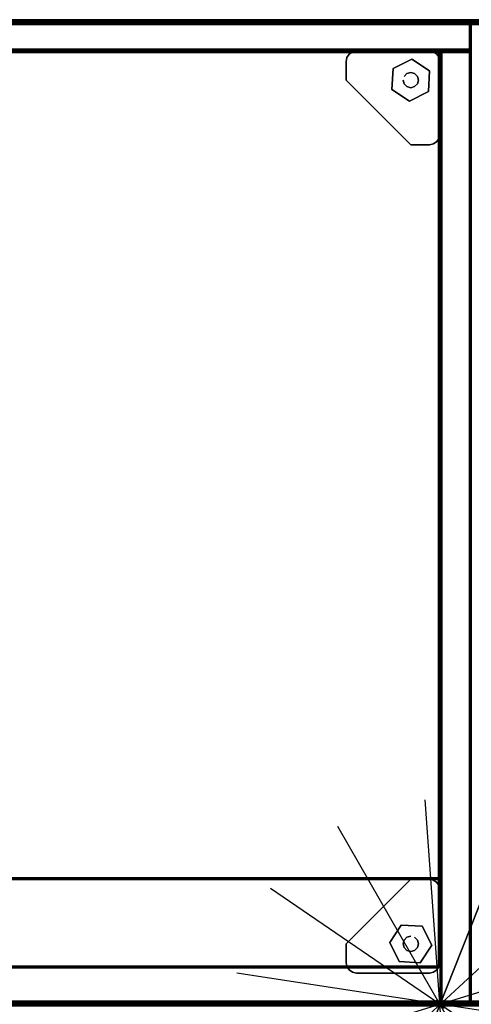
# Model space of a CAD drawing. Header units: inches. Extents: x -28 to 347, y 450 to 546.
# Tile 21 of 30: x 300 to 311, y 522 to 546. Entities that reach past the tile are written whole.
import ezdxf
from ezdxf.enums import TextEntityAlignment as Align

# ---------------------------------------------------------------- set-up
doc = ezdxf.new("R2010")
doc.units = ezdxf.units.IN
doc.header["$MEASUREMENT"] = 0
doc.header["$PDMODE"] = 3
doc.header["$PDSIZE"] = 0.1
for name, color, linetype in [('A-FURN-3-BE_HOLD-BKCASE-BACK-WOOD-TRIM-HORIZONTAL', 37, 'Continuous'), ('A-FURN-3-BE_HOLD-BKCASE-BACK-WOOD-TRIM-VERTICAL', 37, 'Continuous'), ('A-FURN-3-BE_HOLD-BKCASE-BACK-WOOD-VERTICAL', 33, 'Continuous'), ('A-FURN-3-BE_HOLD-BKCASE-BOTTOM-WOOD-HORIZONTAL', 33, 'Continuous'), ('A-FURN-3-BE_HOLD-BKCASE-BOTTOM-WOOD-TRIM-HORIZONTAL', 37, 'Continuous'), ('A-FURN-3-BE_HOLD-BKCASE-BOTTOM-WOOD-TRIM-VERTICAL', 37, 'Continuous'), ('A-FURN-3-BE_HOLD-BKCASE-SHELF-HOLE', 250, 'Continuous'), ('A-FURN-3-BE_HOLD-BKCASE-SHELF-WOOD-HORIZONTAL', 33, 'Continuous'), ('A-FURN-3-BE_HOLD-BKCASE-SHELF-WOOD-TRIM-HORIZONTAL', 37, 'Continuous'), ('A-FURN-3-BE_HOLD-BKCASE-SHELF-WOOD-TRIM-VERTICAL', 37, 'Continuous'), ('A-FURN-3-BE_HOLD-BKCASE-SIDE-WOOD-TRIM-HORIZONTAL', 37, 'Continuous'), ('A-FURN-3-BE_HOLD-BKCASE-SIDE-WOOD-TRIM-VERTICAL', 37, 'Continuous'), ('A-FURN-3-BE_HOLD-BKCASE-SIDE-WOOD-VERTICAL', 33, 'Continuous'), ('A-FURN-3-BE_HOLD-BKCASE-SUPPORT-GLIDE-METAL', 251, 'Continuous'), ('A-FURN-3-BE_HOLD-BKCASE-SUPPORT-PLASTIC', 251, 'Continuous'), ('A-FURN-3-BE_HOLD-BKCASE-TOP-FALSE', 251, 'Continuous'), ('A-FURN-3-BE_HOLD-STOR-TOP-WOOD-HORIZONTAL', 33, 'Continuous'), ('A-FURN-3-BE_HOLD-STOR-TOP-WOOD-TRIM-HORIZONTAL', 37, 'Continuous'), ('A-FURN-3-NODE', 7, 'Continuous'), ('A-FURN-HAWORTH-ATT', 7, 'Continuous')]:
    doc.layers.add(name, color=color, linetype=linetype)

# ---------------------------------------------------------------- blocks, each defined once
blk = doc.blocks.new('NODE-3')
at = {"layer": 'A-FURN-3-NODE'}
for p, q in [((1.096, 4.802), (-1.096, -4.802)), ((-1.096, 4.802), (1.096, -4.802)), ((3.071, 3.851), (-3.071, -3.851)), ((-3.071, 3.851), (3.071, -3.851)), ((4.438, 2.137), (-4.438, -2.137)), ((-4.438, 2.137), (4.438, -2.137)), ((4.926, 0), (-4.926, 0)), ((-4.926, 0), (4.926, 0))]:
    blk.add_line(p, q, dxfattribs=at)
blk.add_point((0, 0), dxfattribs=at)
at = {"layer": 'A-FURN-HAWORTH-ATT', "flags": 1}
for tag, p in [('HAWMC', (0, 0)), ('HAWPN', (0, -0.167)), ('HAWSN', (0, -0.333))]:
    blk.add_attdef(tag, text='', height=0.1, dxfattribs=at).set_placement(p, align=Align.TOP_CENTER)
blk = doc.blocks.new('BMBL-24A8-JYJYS-1HG-3D-3')
at = {"layer": 'A-FURN-3-BE_HOLD-STOR-TOP-WOOD-HORIZONTAL'}
for points in [[(0.04, -0.118, 22.53), (0.04, -23.562, 22.53), (107.93, -23.562, 22.53), (107.93, -0.118, 22.53)], [(107.93, -0.118, 21.35), (107.93, -23.562, 21.35), (0.04, -23.562, 21.35), (0.04, -0.118, 21.35)]]:
    blk.add_3dface(points, dxfattribs=at)
at = {"layer": 'A-FURN-HAWORTH-ATT', "flags": 1}
for tag, p in [('HAWMC', (0, 0)), ('HAWPN', (0, -0.167)), ('HAWSN', (0, -0.333))]:
    blk.add_attdef(tag, text='', height=0.1, dxfattribs=at).set_placement(p, align=Align.TOP_CENTER)
at = {"layer": 'A-FURN-3-BE_HOLD-STOR-TOP-WOOD-TRIM-HORIZONTAL'}
mesh = blk.add_polymesh((4, 10), dxfattribs=at)
for k, corner in enumerate([(0, -0.118, 21.39), (0, -0.088, 21.396), (0, -0.063, 21.413), (0, -0.046, 21.438), (0, -0.04, 21.468), (0, -0.04, 22.412), (0, -0.046, 22.442), (0, -0.063, 22.467), (0, -0.088, 22.484), (0, -0.118, 22.49), (0.04, -0.118, 21.35), (0.04, -0.073, 21.359), (0.04, -0.035, 21.385), (0.04, -0.009, 21.423), (0.04, 0, 21.468), (0.04, 0, 22.412), (0.04, -0.009, 22.457), (0.04, -0.035, 22.495), (0.04, -0.073, 22.521), (0.04, -0.118, 22.53), (107.93, -0.118, 21.35), (107.93, -0.073, 21.359), (107.93, -0.035, 21.385), (107.93, -0.009, 21.423), (107.93, 0, 21.468), (107.93, 0, 22.412), (107.93, -0.009, 22.457), (107.93, -0.035, 22.495), (107.93, -0.073, 22.521), (107.93, -0.118, 22.53), (107.97, -0.118, 21.39), (107.97, -0.088, 21.396), (107.97, -0.063, 21.413), (107.97, -0.046, 21.438), (107.97, -0.04, 21.468), (107.97, -0.04, 22.412), (107.97, -0.046, 22.442), (107.97, -0.063, 22.467), (107.97, -0.088, 22.484), (107.97, -0.118, 22.49)]):
    mesh.set_mesh_vertex(divmod(k, 10), corner)
mesh = blk.add_polymesh((4, 10), dxfattribs=at)
for k, corner in enumerate([(0, -23.562, 22.49), (0, -23.592, 22.484), (0, -23.617, 22.467), (0, -23.634, 22.442), (0, -23.64, 22.412), (0, -23.64, 21.468), (0, -23.634, 21.438), (0, -23.617, 21.413), (0, -23.592, 21.396), (0, -23.562, 21.39), (0.04, -23.562, 22.53), (0.04, -23.607, 22.521), (0.04, -23.645, 22.495), (0.04, -23.671, 22.457), (0.04, -23.68, 22.412), (0.04, -23.68, 21.468), (0.04, -23.671, 21.423), (0.04, -23.645, 21.385), (0.04, -23.607, 21.359), (0.04, -23.562, 21.35), (107.93, -23.562, 22.53), (107.93, -23.607, 22.521), (107.93, -23.645, 22.495), (107.93, -23.671, 22.457), (107.93, -23.68, 22.412), (107.93, -23.68, 21.468), (107.93, -23.671, 21.423), (107.93, -23.645, 21.385), (107.93, -23.607, 21.359), (107.93, -23.562, 21.35), (107.97, -23.562, 22.49), (107.97, -23.592, 22.484), (107.97, -23.617, 22.467), (107.97, -23.634, 22.442), (107.97, -23.64, 22.412), (107.97, -23.64, 21.468), (107.97, -23.634, 21.438), (107.97, -23.617, 21.413), (107.97, -23.592, 21.396), (107.97, -23.562, 21.39)]):
    mesh.set_mesh_vertex(divmod(k, 10), corner)
blk = doc.blocks.new('BB28N-2436-TTPNN-WITH-GLIDES-3D-3')
at = {"layer": 'A-FURN-3-BE_HOLD-BKCASE-BACK-WOOD-TRIM-HORIZONTAL'}
for points in [[(35.92, 0, 1.38), (35.92, -0.04, 1.34), (0.04, -0.04, 1.34), (0.04, 0, 1.38)], [(0.04, 0, 27.925), (0.04, -0.04, 27.965), (35.92, -0.04, 27.965), (35.92, 0, 27.925)], [(35.92, -0.71, 27.965), (35.92, -0.04, 27.965), (0.04, -0.04, 27.965), (0.04, -0.71, 27.965)], [(0.04, -0.75, 1.38), (0.04, -0.71, 1.34), (35.92, -0.71, 1.34), (35.92, -0.75, 1.38)], [(35.92, -0.75, 27.925), (35.92, -0.71, 27.965), (0.04, -0.71, 27.965), (0.04, -0.75, 27.925)]]:
    blk.add_3dface(points, dxfattribs=at)
at = {"layer": 'A-FURN-3-BE_HOLD-BKCASE-BACK-WOOD-TRIM-VERTICAL'}
for points in [[(35.92, -0.04, 1.34), (35.92, 0, 1.38), (35.96, -0.04, 1.38)], [(35.92, -0.04, 27.965), (35.96, -0.04, 27.925), (35.92, 0, 27.925)], [(35.96, -0.04, 1.38), (35.92, 0, 1.38), (35.92, 0, 27.925), (35.96, -0.04, 27.925)], [(35.92, -0.04, 1.34), (35.96, -0.04, 1.38), (35.96, -0.71, 1.38), (35.92, -0.71, 1.34)], [(35.92, -0.71, 27.965), (35.96, -0.71, 27.925), (35.96, -0.04, 27.925), (35.92, -0.04, 27.965)], [(35.96, -0.04, 27.925), (35.96, -0.71, 27.925), (35.96, -0.71, 1.38), (35.96, -0.04, 1.38)], [(35.92, -0.71, 1.34), (35.96, -0.71, 1.38), (35.92, -0.75, 1.38)], [(35.92, -0.71, 27.965), (35.92, -0.75, 27.925), (35.96, -0.71, 27.925)], [(35.92, -0.75, 1.38), (35.96, -0.71, 1.38), (35.96, -0.71, 27.925), (35.92, -0.75, 27.925)]]:
    blk.add_3dface(points, dxfattribs=at)
at = {"layer": 'A-FURN-3-BE_HOLD-BKCASE-BACK-WOOD-VERTICAL'}
for points, invisible_edges in [([(35.92, 0, 27.925), (35.92, 0, 1.38), (0.04, 0, 1.38), (0.04, 0, 27.925)], 5), ([(35.92, -0.75, 27.925), (0.04, -0.75, 27.925), (0.04, -0.75, 1.38), (35.92, -0.75, 1.38)], 10)]:
    blk.add_3dface(points, dxfattribs=dict(at, invisible_edges=invisible_edges))
at = {"layer": 'A-FURN-3-BE_HOLD-BKCASE-BOTTOM-WOOD-HORIZONTAL'}
for points, invisible_edges in [([(0.04, -0.04, 0.59), (35.92, -0.04, 0.59), (35.92, -23.6, 0.59), (0.04, -23.6, 0.59)], 1), ([(35.92, -23.6, 1.34), (35.92, -0.04, 1.34), (0.04, -0.04, 1.34), (0.04, -23.6, 1.34)], 2)]:
    blk.add_3dface(points, dxfattribs=dict(at, invisible_edges=invisible_edges))
at = {"layer": 'A-FURN-3-BE_HOLD-BKCASE-BOTTOM-WOOD-TRIM-HORIZONTAL'}
for points in [[(35.92, 0, 0.63), (35.92, -0.04, 0.59), (0.04, -0.04, 0.59), (0.04, 0, 0.63)], [(0.04, 0, 0.63), (0.04, 0, 1.3), (35.92, 0, 1.3), (35.92, 0, 0.63)], [(35.92, -0.04, 1.34), (35.92, 0, 1.3), (0.04, 0, 1.3), (0.04, -0.04, 1.34)], [(0.04, -23.64, 0.63), (0.04, -23.6, 0.59), (35.92, -23.6, 0.59), (35.92, -23.64, 0.63)], [(0.04, -23.6, 1.34), (0.04, -23.64, 1.3), (35.92, -23.64, 1.3), (35.92, -23.6, 1.34)]]:
    blk.add_3dface(points, dxfattribs=at)
at = {"layer": 'A-FURN-3-BE_HOLD-BKCASE-BOTTOM-WOOD-TRIM-VERTICAL'}
for points in [[(35.96, -0.04, 0.63), (35.92, 0, 0.63), (35.92, 0, 1.3), (35.96, -0.04, 1.3)], [(35.96, -0.04, 1.3), (35.92, 0, 1.3), (35.92, -0.04, 1.34)], [(35.96, -0.04, 0.63), (35.92, -0.04, 0.59), (35.92, 0, 0.63)], [(35.92, -0.04, 0.59), (35.96, -0.04, 0.63), (35.96, -23.6, 0.63), (35.92, -23.6, 0.59)], [(35.92, -23.6, 1.34), (35.96, -23.6, 1.3), (35.96, -0.04, 1.3), (35.92, -0.04, 1.34)], [(35.96, -23.6, 1.3), (35.92, -23.64, 1.3), (35.92, -23.64, 0.63), (35.96, -23.6, 0.63)], [(35.96, -23.6, 0.63), (35.92, -23.64, 0.63), (35.92, -23.6, 0.59)], [(35.96, -23.6, 1.3), (35.92, -23.6, 1.34), (35.92, -23.64, 1.3)]]:
    blk.add_3dface(points, dxfattribs=at)
at = {"layer": 'A-FURN-3-BE_HOLD-BKCASE-SHELF-HOLE'}
for points, invisible_edges in [([(35.209, -6.357, 12.845), (35.209, -6.348, 12.797), (35.209, -6.348, 12.797), (35.209, -6.357, 12.75)], 8), ([(35.209, -6.357, 15.845), (35.209, -6.348, 15.797), (35.209, -6.348, 15.797), (35.209, -6.357, 15.75)], 8), ([(35.209, -6.384, 12.886), (35.209, -6.357, 12.845), (35.209, -6.357, 12.75), (35.209, -6.384, 12.709)], 10), ([(35.209, -6.384, 15.886), (35.209, -6.357, 15.845), (35.209, -6.357, 15.75), (35.209, -6.384, 15.709)], 10), ([(35.209, -6.425, 12.913), (35.209, -6.384, 12.886), (35.209, -6.384, 12.709), (35.209, -6.425, 12.682)], 10), ([(35.209, -6.425, 15.913), (35.209, -6.384, 15.886), (35.209, -6.384, 15.709), (35.209, -6.425, 15.682)], 10), ([(35.209, -6.473, 12.922), (35.209, -6.425, 12.913), (35.209, -6.425, 12.682), (35.209, -6.473, 12.672)], 10), ([(35.209, -6.473, 15.922), (35.209, -6.425, 15.913), (35.209, -6.425, 15.682), (35.209, -6.473, 15.672)], 10), ([(35.209, -6.52, 12.913), (35.209, -6.473, 12.922), (35.209, -6.473, 12.672), (35.209, -6.52, 12.682)], 10), ([(35.209, -6.52, 15.913), (35.209, -6.473, 15.922), (35.209, -6.473, 15.672), (35.209, -6.52, 15.682)], 10), ([(35.209, -6.561, 12.886), (35.209, -6.52, 12.913), (35.209, -6.52, 12.682), (35.209, -6.561, 12.709)], 10), ([(35.209, -6.561, 15.886), (35.209, -6.52, 15.913), (35.209, -6.52, 15.682), (35.209, -6.561, 15.709)], 10), ([(35.209, -6.588, 12.845), (35.209, -6.561, 12.886), (35.209, -6.561, 12.709), (35.209, -6.588, 12.75)], 10), ([(35.209, -6.588, 15.845), (35.209, -6.561, 15.886), (35.209, -6.561, 15.709), (35.209, -6.588, 15.75)], 10), ([(35.209, -6.598, 12.797), (35.209, -6.588, 12.845), (35.209, -6.588, 12.75), (35.209, -6.598, 12.797)], 2), ([(35.209, -6.598, 15.797), (35.209, -6.588, 15.845), (35.209, -6.588, 15.75), (35.209, -6.598, 15.797)], 2), ([(35.209, -16.927, 12.845), (35.209, -16.918, 12.797), (35.209, -16.918, 12.797), (35.209, -16.927, 12.75)], 8), ([(35.209, -16.927, 15.845), (35.209, -16.918, 15.797), (35.209, -16.918, 15.797), (35.209, -16.927, 15.75)], 8), ([(35.209, -16.954, 12.886), (35.209, -16.927, 12.845), (35.209, -16.927, 12.75), (35.209, -16.954, 12.709)], 10), ([(35.209, -16.954, 15.886), (35.209, -16.927, 15.845), (35.209, -16.927, 15.75), (35.209, -16.954, 15.709)], 10), ([(35.209, -16.995, 12.913), (35.209, -16.954, 12.886), (35.209, -16.954, 12.709), (35.209, -16.995, 12.682)], 10), ([(35.209, -16.995, 15.913), (35.209, -16.954, 15.886), (35.209, -16.954, 15.709), (35.209, -16.995, 15.682)], 10), ([(35.209, -17.043, 12.922), (35.209, -16.995, 12.913), (35.209, -16.995, 12.682), (35.209, -17.043, 12.672)], 10), ([(35.209, -17.043, 15.922), (35.209, -16.995, 15.913), (35.209, -16.995, 15.682), (35.209, -17.043, 15.672)], 10), ([(35.209, -17.09, 12.913), (35.209, -17.043, 12.922), (35.209, -17.043, 12.672), (35.209, -17.09, 12.682)], 10), ([(35.209, -17.09, 15.913), (35.209, -17.043, 15.922), (35.209, -17.043, 15.672), (35.209, -17.09, 15.682)], 10), ([(35.209, -17.131, 12.886), (35.209, -17.09, 12.913), (35.209, -17.09, 12.682), (35.209, -17.131, 12.709)], 10), ([(35.209, -17.131, 15.886), (35.209, -17.09, 15.913), (35.209, -17.09, 15.682), (35.209, -17.131, 15.709)], 10), ([(35.209, -17.158, 12.845), (35.209, -17.131, 12.886), (35.209, -17.131, 12.709), (35.209, -17.158, 12.75)], 10), ([(35.209, -17.158, 15.845), (35.209, -17.131, 15.886), (35.209, -17.131, 15.709), (35.209, -17.158, 15.75)], 10), ([(35.209, -17.168, 12.797), (35.209, -17.158, 12.845), (35.209, -17.158, 12.75), (35.209, -17.168, 12.797)], 2), ([(35.209, -17.168, 15.797), (35.209, -17.158, 15.845), (35.209, -17.158, 15.75), (35.209, -17.168, 15.797)], 2)]:
    blk.add_3dface(points, dxfattribs=dict(at, invisible_edges=invisible_edges))
at = {"layer": 'A-FURN-3-BE_HOLD-BKCASE-SHELF-WOOD-HORIZONTAL', "invisible_edges": 10}
for points in [[(35.17, -22.725, 14.672), (35.17, -0.79, 14.672), (0.79, -0.79, 14.672), (0.79, -22.725, 14.672)], [(35.17, -0.79, 13.922), (35.17, -22.725, 13.922), (0.79, -22.725, 13.922), (0.79, -0.79, 13.922)]]:
    blk.add_3dface(points, dxfattribs=at)
at = {"layer": 'A-FURN-3-BE_HOLD-BKCASE-SHELF-WOOD-TRIM-HORIZONTAL'}
for points in [[(0.79, -0.79, 14.672), (35.17, -0.79, 14.672), (35.17, -0.75, 14.632), (0.79, -0.75, 14.632)], [(0.79, -0.75, 13.962), (35.17, -0.75, 13.962), (35.17, -0.79, 13.922), (0.79, -0.79, 13.922)], [(35.21, -0.79, 14.632), (35.21, -0.79, 13.962), (35.17, -0.75, 13.962), (35.17, -0.75, 14.632)], [(35.21, -0.79, 14.632), (35.17, -0.75, 14.632), (35.17, -0.75, 14.632), (35.17, -0.79, 14.672)], [(35.21, -0.79, 13.962), (35.17, -0.79, 13.922), (35.17, -0.79, 13.922), (35.17, -0.75, 13.962)], [(35.17, -22.725, 14.672), (0.79, -22.725, 14.672), (0.79, -22.765, 14.632), (35.17, -22.765, 14.632)], [(35.17, -22.765, 13.962), (0.79, -22.765, 13.962), (0.79, -22.725, 13.922), (35.17, -22.725, 13.922)], [(0.79, -22.765, 13.962), (35.17, -22.765, 13.962), (35.17, -22.765, 14.632), (0.79, -22.765, 14.632)], [(35.21, -22.725, 13.962), (35.21, -22.725, 14.632), (35.17, -22.765, 14.632), (35.17, -22.765, 13.962)], [(35.21, -22.725, 14.632), (35.17, -22.725, 14.672), (35.17, -22.725, 14.672), (35.17, -22.765, 14.632)], [(35.21, -22.725, 13.962), (35.17, -22.765, 13.962), (35.17, -22.765, 13.962), (35.17, -22.725, 13.922)]]:
    blk.add_3dface(points, dxfattribs=at)
at = {"layer": 'A-FURN-3-BE_HOLD-BKCASE-SHELF-WOOD-TRIM-VERTICAL'}
for points in [[(35.17, -22.725, 14.672), (35.21, -22.725, 14.632), (35.21, -0.79, 14.632), (35.17, -0.79, 14.672)], [(35.17, -0.79, 13.922), (35.21, -0.79, 13.962), (35.21, -22.725, 13.962), (35.17, -22.725, 13.922)], [(35.21, -22.725, 14.632), (35.21, -22.725, 13.962), (35.21, -0.79, 13.962), (35.21, -0.79, 14.632)]]:
    blk.add_3dface(points, dxfattribs=at)
at = {"layer": 'A-FURN-3-BE_HOLD-BKCASE-SIDE-WOOD-TRIM-HORIZONTAL'}
for points in [[(35.21, -0.79, 1.38), (35.25, -0.79, 1.34), (35.25, -23.6, 1.34), (35.21, -23.6, 1.38)], [(35.21, -23.6, 27.925), (35.25, -23.6, 27.965), (35.25, -0.79, 27.965), (35.21, -0.79, 27.925)], [(35.92, -0.79, 27.965), (35.25, -0.79, 27.965), (35.25, -23.6, 27.965), (35.92, -23.6, 27.965)], [(35.96, -23.6, 1.38), (35.92, -23.6, 1.34), (35.92, -0.79, 1.34), (35.96, -0.79, 1.38)], [(35.96, -0.79, 27.925), (35.92, -0.79, 27.965), (35.92, -23.6, 27.965), (35.96, -23.6, 27.925)]]:
    blk.add_3dface(points, dxfattribs=at)
at = {"layer": 'A-FURN-3-BE_HOLD-BKCASE-SIDE-WOOD-TRIM-VERTICAL'}
for points in [[(35.25, -0.79, 27.965), (35.25, -0.75, 27.925), (35.21, -0.79, 27.925)], [(35.25, -0.79, 1.34), (35.21, -0.79, 1.38), (35.25, -0.75, 1.38)], [(35.21, -0.79, 27.925), (35.25, -0.75, 27.925), (35.25, -0.75, 1.38), (35.21, -0.79, 1.38)], [(35.92, -0.79, 27.965), (35.92, -0.75, 27.925), (35.25, -0.75, 27.925), (35.25, -0.79, 27.965)], [(35.25, -0.79, 1.34), (35.25, -0.75, 1.38), (35.92, -0.75, 1.38), (35.92, -0.79, 1.34)], [(35.92, -0.75, 1.38), (35.25, -0.75, 1.38), (35.25, -0.75, 27.925), (35.92, -0.75, 27.925)], [(35.92, -0.79, 27.965), (35.96, -0.79, 27.925), (35.92, -0.75, 27.925)], [(35.92, -0.79, 1.34), (35.92, -0.75, 1.38), (35.96, -0.79, 1.38)], [(35.92, -0.75, 27.925), (35.96, -0.79, 27.925), (35.96, -0.79, 1.38), (35.92, -0.75, 1.38)], [(35.25, -23.6, 1.34), (35.25, -23.64, 1.38), (35.21, -23.6, 1.38)], [(35.25, -23.6, 27.965), (35.21, -23.6, 27.925), (35.25, -23.64, 27.925)], [(35.21, -23.6, 1.38), (35.25, -23.64, 1.38), (35.25, -23.64, 27.925), (35.21, -23.6, 27.925)], [(35.92, -23.6, 1.34), (35.92, -23.64, 1.38), (35.25, -23.64, 1.38), (35.25, -23.6, 1.34)], [(35.25, -23.6, 27.965), (35.25, -23.64, 27.925), (35.92, -23.64, 27.925), (35.92, -23.6, 27.965)], [(35.92, -23.6, 1.34), (35.96, -23.6, 1.38), (35.92, -23.64, 1.38)], [(35.92, -23.6, 27.965), (35.92, -23.64, 27.925), (35.96, -23.6, 27.925)], [(35.92, -23.64, 1.38), (35.96, -23.6, 1.38), (35.96, -23.6, 27.925), (35.92, -23.64, 27.925)]]:
    blk.add_3dface(points, dxfattribs=at)
at = {"layer": 'A-FURN-3-BE_HOLD-BKCASE-SIDE-WOOD-VERTICAL'}
for points, invisible_edges in [([(35.21, -23.6, 27.925), (35.21, -0.79, 27.925), (35.21, -0.79, 1.38), (35.21, -23.6, 1.38)], 2), ([(35.96, -0.79, 1.38), (35.96, -0.79, 27.925), (35.96, -23.6, 27.925), (35.96, -23.6, 1.38)], 1)]:
    blk.add_3dface(points, dxfattribs=dict(at, invisible_edges=invisible_edges))
at = {"layer": 'A-FURN-3-BE_HOLD-BKCASE-SUPPORT-GLIDE-METAL'}
for points in [[(34.087, -1.174, 0.231), (34.087, -1.174), (34.058, -1.678), (34.058, -1.678, 0.231)], [(34.538, -0.946, 0.231), (34.538, -0.946), (34.087, -1.174), (34.087, -1.174, 0.231)], [(34.961, -1.224, 0.231), (34.961, -1.224), (34.538, -0.946), (34.538, -0.946, 0.231)], [(34.932, -1.728, 0.231), (34.932, -1.728), (34.961, -1.224), (34.961, -1.224, 0.231)], [(34.058, -1.678, 0.231), (34.058, -1.678), (34.48, -1.955), (34.48, -1.955, 0.231)], [(34.48, -1.955, 0.231), (34.48, -1.955), (34.932, -1.728), (34.932, -1.728, 0.231)], [(34.282, -21.738, 0.231), (34.282, -21.738), (34.005, -22.16), (34.005, -22.16, 0.231)], [(34.786, -21.767, 0.231), (34.786, -21.767), (34.282, -21.738), (34.282, -21.738, 0.231)], [(35.014, -22.218, 0.231), (35.014, -22.218), (34.786, -21.767), (34.786, -21.767, 0.231)], [(34.005, -22.16, 0.231), (34.005, -22.16), (34.232, -22.612), (34.232, -22.612, 0.231)], [(34.736, -22.641, 0.231), (34.736, -22.641), (35.014, -22.218), (35.014, -22.218, 0.231)], [(34.232, -22.612, 0.231), (34.232, -22.612), (34.736, -22.641), (34.736, -22.641, 0.231)]]:
    blk.add_3dface(points, dxfattribs=at)
for points, invisible_edges in [([(34.932, -1.728, 0.231), (34.087, -1.174, 0.231), (34.058, -1.678, 0.231), (34.48, -1.955, 0.231)], 1), ([(34.48, -1.955), (34.058, -1.678), (34.087, -1.174), (34.932, -1.728)], 4), ([(34.961, -1.224, 0.231), (34.538, -0.946, 0.231), (34.087, -1.174, 0.231), (34.932, -1.728, 0.231)], 4), ([(34.932, -1.728), (34.087, -1.174), (34.538, -0.946), (34.961, -1.224)], 1), ([(34.232, -22.612, 0.231), (34.786, -21.767, 0.231), (34.282, -21.738, 0.231), (34.005, -22.16, 0.231)], 1), ([(34.005, -22.16), (34.282, -21.738), (34.786, -21.767), (34.232, -22.612)], 4), ([(34.736, -22.641, 0.231), (35.014, -22.218, 0.231), (34.786, -21.767, 0.231), (34.232, -22.612, 0.231)], 4), ([(34.232, -22.612), (34.786, -21.767), (35.014, -22.218), (34.736, -22.641)], 1)]:
    blk.add_3dface(points, dxfattribs=dict(at, invisible_edges=invisible_edges))
at = {"layer": 'A-FURN-3-BE_HOLD-BKCASE-SUPPORT-PLASTIC'}
for points, invisible_edges in [([(32.958, -1.002, 0.231), (32.977, -0.906, 0.231), (35.054, -2.983, 0.231), (34.958, -3.002, 0.231)], 10), ([(35.136, -2.928, 0.231), (35.054, -2.983, 0.231), (32.977, -0.906, 0.231), (33.032, -0.824, 0.231)], 10), ([(33.032, -0.824, 0.231), (33.114, -0.769, 0.231), (35.191, -2.846, 0.231), (35.136, -2.928, 0.231)], 10), ([(35.21, -2.75, 0.231), (35.191, -2.846, 0.231), (33.114, -0.769, 0.231), (33.21, -0.75, 0.231)], 10), ([(33.21, -0.75, 0.231), (34.958, -0.75, 0.231), (35.21, -1.002, 0.231), (35.21, -2.75, 0.231)], 10), ([(35.191, -0.906, 0.231), (35.21, -1.002, 0.231), (34.958, -0.75, 0.231), (35.054, -0.769, 0.231)], 10), ([(35.054, -0.769, 0.231), (35.136, -0.824, 0.231), (35.191, -0.906, 0.231)], 8), ([(34.958, -3.002, 0.231), (34.509, -3.002, 0.231), (32.958, -1.451, 0.231), (32.958, -1.002, 0.231)], 8), ([(32.958, -22.638, 0.231), (32.958, -22.189, 0.231), (34.509, -20.638, 0.231), (34.958, -20.638, 0.231)], 8), ([(34.958, -20.638, 0.231), (35.054, -20.657, 0.231), (32.977, -22.734, 0.231), (32.958, -22.638, 0.231)], 10), ([(33.032, -22.816, 0.231), (32.977, -22.734, 0.231), (35.054, -20.657, 0.231), (35.136, -20.712, 0.231)], 10), ([(35.136, -20.712, 0.231), (35.191, -20.794, 0.231), (33.114, -22.871, 0.231), (33.032, -22.816, 0.231)], 10), ([(33.21, -22.89, 0.231), (33.114, -22.871, 0.231), (35.191, -20.794, 0.231), (35.21, -20.89, 0.231)], 10), ([(35.21, -20.89, 0.231), (35.21, -22.638, 0.231), (34.958, -22.89, 0.231), (33.21, -22.89, 0.231)], 10), ([(35.054, -22.871, 0.231), (34.958, -22.89, 0.231), (35.21, -22.638, 0.231), (35.191, -22.734, 0.231)], 10), ([(35.191, -22.734, 0.231), (35.136, -22.816, 0.231), (35.054, -22.871, 0.231)], 8)]:
    blk.add_3dface(points, dxfattribs=dict(at, invisible_edges=invisible_edges))
for points in [[(32.958, -1.451, 0.59), (32.958, -1.451, 0.231), (34.509, -3.002, 0.231), (34.509, -3.002, 0.59)], [(34.509, -20.638, 0.59), (34.509, -20.638, 0.231), (32.958, -22.189, 0.231), (32.958, -22.189, 0.59)]]:
    blk.add_3dface(points, dxfattribs=at)
at = {"layer": 'A-FURN-3-BE_HOLD-BKCASE-TOP-FALSE'}
for points in [[(0.79, -0.75, 27.255), (35.17, -0.75, 27.255), (35.17, -0.79, 27.215), (0.79, -0.79, 27.215)], [(0.79, -0.79, 27.965), (35.17, -0.79, 27.965), (35.17, -0.75, 27.925), (0.79, -0.75, 27.925)], [(35.21, -0.79, 27.255), (35.17, -0.79, 27.215), (35.17, -0.79, 27.215), (35.17, -0.75, 27.255)], [(35.21, -0.79, 27.925), (35.17, -0.75, 27.925), (35.17, -0.75, 27.925), (35.17, -0.79, 27.965)], [(35.21, -0.79, 27.925), (35.21, -0.79, 27.255), (35.17, -0.75, 27.255), (35.17, -0.75, 27.925)], [(35.17, -0.79, 27.215), (35.21, -0.79, 27.255), (35.21, -20.6, 27.255), (35.17, -20.6, 27.215)], [(35.17, -20.6, 27.965), (35.21, -20.6, 27.925), (35.21, -0.79, 27.925), (35.17, -0.79, 27.965)], [(35.21, -20.6, 27.925), (35.21, -20.6, 27.255), (35.21, -0.79, 27.255), (35.21, -0.79, 27.925)], [(35.17, -20.64, 27.255), (0.79, -20.64, 27.255), (0.79, -20.6, 27.215), (35.17, -20.6, 27.215)], [(35.17, -20.6, 27.965), (0.79, -20.6, 27.965), (0.79, -20.64, 27.925), (35.17, -20.64, 27.925)], [(0.79, -20.64, 27.255), (35.17, -20.64, 27.255), (35.17, -20.64, 27.925), (0.79, -20.64, 27.925)], [(35.21, -20.6, 27.255), (35.17, -20.64, 27.255), (35.17, -20.64, 27.255), (35.17, -20.6, 27.215)], [(35.21, -20.6, 27.925), (35.17, -20.6, 27.965), (35.17, -20.6, 27.965), (35.17, -20.64, 27.925)], [(35.21, -20.6, 27.255), (35.21, -20.6, 27.925), (35.17, -20.64, 27.925), (35.17, -20.64, 27.255)]]:
    blk.add_3dface(points, dxfattribs=at)
at = {"layer": 'A-FURN-3-BE_HOLD-BKCASE-TOP-FALSE', "invisible_edges": 10}
for points in [[(35.17, -0.79, 27.215), (35.17, -20.6, 27.215), (0.79, -20.6, 27.215), (0.79, -0.79, 27.215)], [(35.17, -20.6, 27.965), (35.17, -0.79, 27.965), (0.79, -0.79, 27.965), (0.79, -20.6, 27.965)]]:
    blk.add_3dface(points, dxfattribs=at)
at = {"layer": 'A-FURN-HAWORTH-ATT', "flags": 1}
for tag, p in [('HAWMC', (0, 0)), ('HAWPN', (0, -0.167)), ('HAWSN', (0, -0.333))]:
    blk.add_attdef(tag, text='', height=0.1, dxfattribs=at).set_placement(p, align=Align.TOP_CENTER)
at = {"layer": 'A-FURN-3-BE_HOLD-BKCASE-SUPPORT-GLIDE-METAL'}
mesh = blk.add_polymesh((2, 12), dxfattribs=dict(at, n_close=True))
for k, corner in enumerate([(34.327, -1.451, 0.231), (34.352, -1.542, 0.231), (34.418, -1.608, 0.231), (34.509, -1.633, 0.231), (34.6, -1.608, 0.231), (34.667, -1.542, 0.231), (34.691, -1.451, 0.231), (34.667, -1.36, 0.231), (34.6, -1.293, 0.231), (34.509, -1.269, 0.231), (34.418, -1.293, 0.231), (34.352, -1.36, 0.231), (34.327, -1.451, 0.455), (34.352, -1.542, 0.455), (34.418, -1.608, 0.455), (34.509, -1.633, 0.455), (34.6, -1.608, 0.455), (34.667, -1.542, 0.455), (34.691, -1.451, 0.455), (34.667, -1.36, 0.455), (34.6, -1.293, 0.455), (34.509, -1.269, 0.455), (34.418, -1.293, 0.455), (34.352, -1.36, 0.455)]):
    mesh.set_mesh_vertex(divmod(k, 12), corner)
mesh = blk.add_polymesh((2, 12), dxfattribs=dict(at, n_close=True))
for k, corner in enumerate([(34.509, -22.007, 0.231), (34.418, -22.032, 0.231), (34.352, -22.098, 0.231), (34.327, -22.189, 0.231), (34.352, -22.28, 0.231), (34.418, -22.347, 0.231), (34.509, -22.371, 0.231), (34.6, -22.347, 0.231), (34.667, -22.28, 0.231), (34.691, -22.189, 0.231), (34.667, -22.098, 0.231), (34.6, -22.032, 0.231), (34.509, -22.007, 0.455), (34.418, -22.032, 0.455), (34.352, -22.098, 0.455), (34.327, -22.189, 0.455), (34.352, -22.28, 0.455), (34.418, -22.347, 0.455), (34.509, -22.371, 0.455), (34.6, -22.347, 0.455), (34.667, -22.28, 0.455), (34.691, -22.189, 0.455), (34.667, -22.098, 0.455), (34.6, -22.032, 0.455)]):
    mesh.set_mesh_vertex(divmod(k, 12), corner)
at = {"layer": 'A-FURN-3-BE_HOLD-BKCASE-SUPPORT-PLASTIC'}
mesh = blk.add_polymesh((2, 17), dxfattribs=at)
for k, corner in enumerate([(32.958, -1.451, 0.59), (32.958, -1.002, 0.59), (32.977, -0.906, 0.59), (33.032, -0.824, 0.59), (33.114, -0.769, 0.59), (33.21, -0.75, 0.59), (34.958, -0.75, 0.59), (35.054, -0.769, 0.59), (35.136, -0.824, 0.59), (35.191, -0.906, 0.59), (35.21, -1.002, 0.59), (35.21, -2.75, 0.59), (35.191, -2.846, 0.59), (35.136, -2.928, 0.59), (35.054, -2.983, 0.59), (34.958, -3.002, 0.59), (34.509, -3.002, 0.59), (32.958, -1.451, 0.231), (32.958, -1.002, 0.231), (32.977, -0.906, 0.231), (33.032, -0.824, 0.231), (33.114, -0.769, 0.231), (33.21, -0.75, 0.231), (34.958, -0.75, 0.231), (35.054, -0.769, 0.231), (35.136, -0.824, 0.231), (35.191, -0.906, 0.231), (35.21, -1.002, 0.231), (35.21, -2.75, 0.231), (35.191, -2.846, 0.231), (35.136, -2.928, 0.231), (35.054, -2.983, 0.231), (34.958, -3.002, 0.231), (34.509, -3.002, 0.231)]):
    mesh.set_mesh_vertex(divmod(k, 17), corner)
mesh = blk.add_polymesh((2, 17), dxfattribs=at)
for k, corner in enumerate([(34.509, -20.638, 0.59), (34.958, -20.638, 0.59), (35.054, -20.657, 0.59), (35.136, -20.712, 0.59), (35.191, -20.794, 0.59), (35.21, -20.89, 0.59), (35.21, -22.638, 0.59), (35.191, -22.734, 0.59), (35.136, -22.816, 0.59), (35.054, -22.871, 0.59), (34.958, -22.89, 0.59), (33.21, -22.89, 0.59), (33.114, -22.871, 0.59), (33.032, -22.816, 0.59), (32.977, -22.734, 0.59), (32.958, -22.638, 0.59), (32.958, -22.189, 0.59), (34.509, -20.638, 0.231), (34.958, -20.638, 0.231), (35.054, -20.657, 0.231), (35.136, -20.712, 0.231), (35.191, -20.794, 0.231), (35.21, -20.89, 0.231), (35.21, -22.638, 0.231), (35.191, -22.734, 0.231), (35.136, -22.816, 0.231), (35.054, -22.871, 0.231), (34.958, -22.89, 0.231), (33.21, -22.89, 0.231), (33.114, -22.871, 0.231), (33.032, -22.816, 0.231), (32.977, -22.734, 0.231), (32.958, -22.638, 0.231), (32.958, -22.189, 0.231)]):
    mesh.set_mesh_vertex(divmod(k, 17), corner)

msp = doc.modelspace()

# ---------------------------------------------------------------- block references
for name, p in [('BMBL-24A8-JYJYS-1HG-3D-3', (238.863, 545.652)), ('BB28N-2436-TTPNN-WITH-GLIDES-3D-3', (274.823, 545.652))]:
    msp.add_blockref(name, p)
at = {"rotation": 248.4365673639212}
msp.add_blockref('NODE-3', (310.033, 522.012), dxfattribs=at)

doc.saveas('drawing.dxf')
